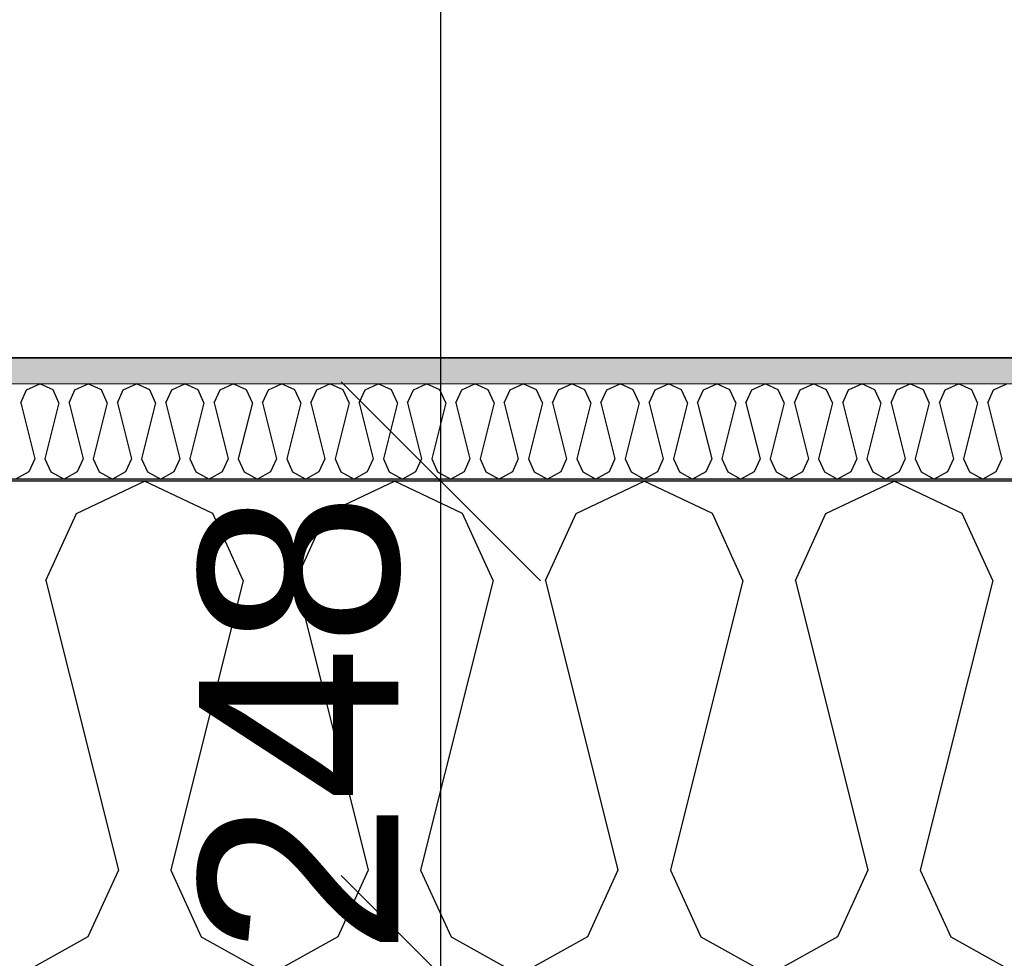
# Model space of a CAD drawing. Header units: millimetres. Extents: x -150 to 340931, y -1115 to 365939.
# Tile 256 of 256: x 314699 to 315194, y 345146 to 345618. Entities that reach past the tile are written whole.
import ezdxf
from ezdxf.enums import TextEntityAlignment as Align

# ---------------------------------------------------------------- set-up
doc = ezdxf.new("R2010")
doc.units = ezdxf.units.MM
doc.header["$LTSCALE"] = 0.5
doc.header["$MEASUREMENT"] = 0
doc.linetypes.add('Over snittplan', pattern=[260, 150, -50, 10, -50])
doc.linetypes.add('PLINE', pattern=[0])
for name, color, linetype in [('232- Ikke-bærende yttervegger (Skravur)(Nye konstruksjoner)', 7, 'Continuous'), ('232- Ikke-bærende yttervegger(Nye konstruksjoner)', 7, 'Continuous'), ('257- Systemhimlinger (Skravur)(Nye konstruksjoner)', 7, 'Continuous'), ('257- Systemhimlinger(Nye konstruksjoner)', 7, 'Continuous'), ('842-M___1_50 Målsetting bygning', 7, 'Continuous'), ('842-M___1_50 Målsetting bygning(Nye konstruksjoner)', 7, 'Continuous'), ('862- M___Nettoareal(Nye konstruksjoner)', 7, 'Continuous'), ('862- M___Nettoareal(Polylinje)(Nye konstruksjoner)', 7, 'Continuous'), ('862- M___Nettoareal(Tekst)(Nye konstruksjoner)', 7, 'Continuous')]:
    doc.layers.add(name, color=color, linetype=linetype)
doc.layers.add('236- Innvendig kledning og overflate(Nye konstruksjoner)', color=7, linetype='Continuous', lineweight=0)
doc.styles.add('GENERATED_STYLE_1', font='txt')
doc.styles.add('GENERATED_STYLE_3', font='arial.ttf')
doc.dimstyles.new('GENERATED_STYLE__1', dxfattribs={"dimtxt": 100, "dimasz": 95, "dimexe": 0.18, "dimexo": 0.0625, "dimgap": 0, "dimtad": 1, "dimtih": 1, "dimtoh": 1, "dimdec": 0, "dimzin": 0, "dimdsep": 46, "dimtxsty": 'GENERATED_STYLE_3', "dimblk": 'ARROWHEAD_6', "dimblk1": 'ARROWHEAD_6', "dimblk2": 'ARROWHEAD_6', "dimcen": 0.09, "dimse1": 1, "dimse2": 1, "dimclrd": 256, "dimclre": 256, "dimclrt": 256, "dimadec": 1, "dimazin": 0, "dimtfac": 1, "dimtdec": 4, "dimtmove": 0, "dimatfit": 3, "dimfxl": 1, "dimtolj": 1, "dimtzin": 0, "dimarcsym": 0})
doc.dimstyles.new('GENERATED_STYLE__2', dxfattribs={"dimtxt": 100, "dimasz": 95, "dimexe": 0.18, "dimexo": 0.0625, "dimgap": 0, "dimtad": 1, "dimdec": 0, "dimzin": 0, "dimdsep": 46, "dimtxsty": 'GENERATED_STYLE_3', "dimblk": 'ARROWHEAD_6', "dimblk1": 'ARROWHEAD_6', "dimblk2": 'ARROWHEAD_6', "dimcen": 0.09, "dimse1": 1, "dimse2": 1, "dimclrd": 256, "dimclre": 256, "dimclrt": 256, "dimadec": 1, "dimazin": 0, "dimtfac": 1, "dimtdec": 4, "dimtmove": 0, "dimatfit": 3, "dimfxl": 1, "dimtolj": 1, "dimtzin": 0, "dimarcsym": 0})
doc.dimstyles.new('GENERATED_STYLE__5', dxfattribs={"dimtxt": 100, "dimasz": 47.5, "dimexe": 0.18, "dimexo": 0.0625, "dimgap": 0, "dimtad": 1, "dimtih": 1, "dimtoh": 1, "dimdec": 0, "dimzin": 0, "dimdsep": 46, "dimtxsty": 'GENERATED_STYLE_3', "dimblk": 'ARROWHEAD_6', "dimblk1": 'ARROWHEAD_6', "dimblk2": 'ARROWHEAD_6', "dimcen": 0.09, "dimse1": 1, "dimse2": 1, "dimclrd": 256, "dimclre": 256, "dimclrt": 256, "dimadec": 1, "dimazin": 0, "dimtfac": 1, "dimtdec": 4, "dimtmove": 0, "dimatfit": 3, "dimfxl": 1, "dimtolj": 1, "dimtzin": 0, "dimarcsym": 0})
doc.dimstyles.new('GENERATED_STYLE__6', dxfattribs={"dimtxt": 100, "dimasz": 47.5, "dimexe": 0.18, "dimexo": 0.0625, "dimgap": 0, "dimtad": 1, "dimdec": 0, "dimzin": 0, "dimdsep": 46, "dimtxsty": 'GENERATED_STYLE_3', "dimblk": 'ARROWHEAD_6', "dimblk1": 'ARROWHEAD_6', "dimblk2": 'ARROWHEAD_6', "dimcen": 0.09, "dimse1": 1, "dimse2": 1, "dimclrd": 256, "dimclre": 256, "dimclrt": 256, "dimadec": 1, "dimazin": 0, "dimtfac": 1, "dimtdec": 4, "dimtmove": 0, "dimatfit": 3, "dimfxl": 1, "dimtolj": 1, "dimtzin": 0, "dimarcsym": 0})

# ---------------------------------------------------------------- blocks, each defined once
blk = doc.blocks.new('Fellesrom Bygg A__6', base_point=(310448.09, 339859.71))
at = {"layer": '862- M___Nettoareal(Polylinje)(Nye konstruksjoner)', "linetype": 'PLINE', "flags": 128}
blk.add_lwpolyline([(308760.9, 343747.84), (314369.67, 343747.84), (314360.9, 345447.84), (320651.03, 345447.58), (322731.94, 342583.79), (328296.39, 346626.6), (331088.37, 342783.77), (332481.53, 343795.96), (325033.05, 354047.84), (303141.01, 354047.84), (303141.01, 351847.84), (308360.91, 351847.84), (308360.91, 352047.84), (308760.9, 352047.84)], close=True, dxfattribs=at)
at = {"layer": '862- M___Nettoareal(Tekst)(Nye konstruksjoner)', "style": 'GENERATED_STYLE_1'}
for tag, p in [('DUMMY_861', (310985.61, 340047.94)), ('ROOM_NAME', (309910.58, 340002.2)), ('DUMMY_862', (309910.58, 339859.71))]:
    blk.add_attdef(tag, text='', height=100, dxfattribs=at).set_placement(p, align=Align.TOP_LEFT)
blk = doc.blocks.new('VASK_RENHOLD__18', base_point=(315698.02, 348315.37))
at = {"layer": '862- M___Nettoareal(Polylinje)(Nye konstruksjoner)', "linetype": 'PLINE', "flags": 128}
blk.add_lwpolyline([(316890.91, 349227.84), (314484.9, 349227.84), (314484.9, 345447.84), (316890.91, 345447.84)], close=True, dxfattribs=at)
at = {"layer": '862- M___Nettoareal(Tekst)(Nye konstruksjoner)', "style": 'GENERATED_STYLE_1'}
for tag, p in [('DUMMY_861', (316209.82, 348503.61)), ('ROOM_NAME', (315186.22, 348453.79)), ('DUMMY_862', (315186.22, 348315.37))]:
    blk.add_attdef(tag, text='', height=100, dxfattribs=at).set_placement(p, align=Align.TOP_LEFT)
blk = doc.blocks.new('*X279')
at = {"layer": '232- Ikke-bærende yttervegger (Skravur)(Nye konstruksjoner)', "linetype": 'PLINE'}
for p, q in [((314699.98, 345425.2), (314702.94, 345431.71)), ((314702.94, 345431.71), (314709.57, 345434.84)), ((314716.2, 345431.71), (314709.57, 345434.84)), ((314719.16, 345425.2), (314716.2, 345431.71)), ((314724.26, 345425.2), (314727.22, 345431.71)), ((314727.22, 345431.71), (314733.85, 345434.84)), ((314740.48, 345431.71), (314733.85, 345434.84)), ((314743.44, 345425.2), (314740.48, 345431.71)), ((314748.54, 345425.2), (314751.5, 345431.71)), ((314751.5, 345431.71), (314758.13, 345434.84)), ((314764.77, 345431.71), (314758.13, 345434.84)), ((314767.72, 345425.2), (314764.77, 345431.71)), ((314772.83, 345425.2), (314775.78, 345431.71)), ((314775.78, 345431.71), (314782.42, 345434.84)), ((314789.05, 345431.71), (314782.42, 345434.84)), ((314792.01, 345425.2), (314789.05, 345431.71)), ((314797.11, 345425.2), (314800.07, 345431.71)), ((314800.07, 345431.71), (314806.7, 345434.84)), ((314813.33, 345431.71), (314806.7, 345434.84)), ((314816.29, 345425.2), (314813.33, 345431.71)), ((314821.39, 345425.2), (314824.35, 345431.71)), ((314824.35, 345431.71), (314830.98, 345434.84)), ((314837.61, 345431.71), (314830.98, 345434.84)), ((314840.57, 345425.2), (314837.61, 345431.71)), ((314845.67, 345425.2), (314848.63, 345431.71)), ((314848.63, 345431.71), (314855.26, 345434.84)), ((314861.89, 345431.71), (314855.26, 345434.84)), ((314864.85, 345425.2), (314861.89, 345431.71)), ((314869.95, 345425.2), (314872.91, 345431.71)), ((314872.91, 345431.71), (314879.54, 345434.84)), ((314886.17, 345431.71), (314879.54, 345434.84)), ((314889.13, 345425.2), (314886.17, 345431.71)), ((314894.23, 345425.2), (314897.19, 345431.71)), ((314897.19, 345431.71), (314903.82, 345434.84)), ((314910.45, 345431.71), (314903.82, 345434.84)), ((314913.41, 345425.2), (314910.45, 345431.71)), ((314918.51, 345425.2), (314921.47, 345431.71)), ((314921.47, 345431.71), (314928.1, 345434.84)), ((314934.73, 345431.71), (314928.1, 345434.84)), ((314937.69, 345425.2), (314934.73, 345431.71)), ((314942.79, 345425.2), (314945.75, 345431.71)), ((314945.75, 345431.71), (314952.38, 345434.84)), ((314959.02, 345431.71), (314952.38, 345434.84)), ((314961.97, 345425.2), (314959.02, 345431.71)), ((314967.08, 345425.2), (314970.04, 345431.71)), ((314970.04, 345431.71), (314976.67, 345434.84)), ((314983.3, 345431.71), (314976.67, 345434.84)), ((314986.26, 345425.2), (314983.3, 345431.71)), ((314991.36, 345425.2), (314994.32, 345431.71)), ((314994.32, 345431.71), (315000.95, 345434.84)), ((315007.58, 345431.71), (315000.95, 345434.84)), ((315010.54, 345425.2), (315007.58, 345431.71)), ((315015.64, 345425.2), (315018.6, 345431.71)), ((315018.6, 345431.71), (315025.23, 345434.84)), ((315031.86, 345431.71), (315025.23, 345434.84)), ((315034.82, 345425.2), (315031.86, 345431.71)), ((315039.92, 345425.2), (315042.88, 345431.71)), ((315042.88, 345431.71), (315049.51, 345434.84)), ((315056.14, 345431.71), (315049.51, 345434.84)), ((315059.1, 345425.2), (315056.14, 345431.71)), ((315064.2, 345425.2), (315067.16, 345431.71)), ((315067.16, 345431.71), (315073.79, 345434.84)), ((315080.42, 345431.71), (315073.79, 345434.84)), ((315083.38, 345425.2), (315080.42, 345431.71)), ((315088.48, 345425.2), (315091.44, 345431.71)), ((315091.44, 345431.71), (315098.07, 345434.84)), ((315104.7, 345431.71), (315098.07, 345434.84)), ((315107.66, 345425.2), (315104.7, 345431.71)), ((315112.76, 345425.2), (315115.72, 345431.71)), ((315115.72, 345431.71), (315122.35, 345434.84)), ((315128.98, 345431.71), (315122.35, 345434.84)), ((315131.94, 345425.2), (315128.98, 345431.71)), ((315137.05, 345425.2), (315140, 345431.71)), ((315140, 345431.71), (315146.64, 345434.84)), ((315153.27, 345431.71), (315146.64, 345434.84)), ((315156.22, 345425.2), (315153.27, 345431.71)), ((315161.33, 345425.2), (315164.29, 345431.71)), ((315164.29, 345431.71), (315170.92, 345434.84)), ((315177.55, 345431.71), (315170.92, 345434.84)), ((315180.51, 345425.2), (315177.55, 345431.71)), ((315185.61, 345425.2), (315188.57, 345431.71)), ((315188.57, 345431.71), (315195.2, 345434.84)), ((314699.98, 345425.2), (314707.02, 345397.05)), ((314719.16, 345425.2), (314712.12, 345397.05)), ((314724.26, 345425.2), (314731.3, 345397.05)), ((314743.44, 345425.2), (314736.4, 345397.05)), ((314748.54, 345425.2), (314755.58, 345397.05)), ((314767.72, 345425.2), (314760.69, 345397.05)), ((314772.83, 345425.2), (314779.87, 345397.05)), ((314792.01, 345425.2), (314784.97, 345397.05)), ((314797.11, 345425.2), (314804.15, 345397.05)), ((314816.29, 345425.2), (314809.25, 345397.05)), ((314821.39, 345425.2), (314828.43, 345397.05)), ((314840.57, 345425.2), (314833.53, 345397.05)), ((314845.67, 345425.2), (314852.71, 345397.05)), ((314864.85, 345425.2), (314857.81, 345397.05)), ((314869.95, 345425.2), (314876.99, 345397.05)), ((314889.13, 345425.2), (314882.09, 345397.05)), ((314894.23, 345425.2), (314901.27, 345397.05)), ((314913.41, 345425.2), (314906.37, 345397.05)), ((314918.51, 345425.2), (314925.55, 345397.05)), ((314937.69, 345425.2), (314930.65, 345397.05)), ((314942.79, 345425.2), (314949.83, 345397.05)), ((314961.97, 345425.2), (314954.94, 345397.05)), ((314967.08, 345425.2), (314974.12, 345397.05)), ((314986.26, 345425.2), (314979.22, 345397.05)), ((314991.36, 345425.2), (314998.4, 345397.05)), ((315010.54, 345425.2), (315003.5, 345397.05)), ((315015.64, 345425.2), (315022.68, 345397.05)), ((315034.82, 345425.2), (315027.78, 345397.05)), ((315039.92, 345425.2), (315046.96, 345397.05)), ((315059.1, 345425.2), (315052.06, 345397.05)), ((315064.2, 345425.2), (315071.24, 345397.05)), ((315083.38, 345425.2), (315076.34, 345397.05)), ((315088.48, 345425.2), (315095.52, 345397.05)), ((315107.66, 345425.2), (315100.62, 345397.05)), ((315112.76, 345425.2), (315119.8, 345397.05)), ((315131.94, 345425.2), (315124.9, 345397.05)), ((315137.05, 345425.2), (315144.08, 345397.05)), ((315156.22, 345425.2), (315149.19, 345397.05)), ((315161.33, 345425.2), (315168.37, 345397.05)), ((315180.51, 345425.2), (315173.47, 345397.05)), ((315185.61, 345425.2), (315192.65, 345397.05)), ((314707.02, 345397.05), (314704.06, 345390.54)), ((314712.12, 345397.05), (314715.08, 345390.54)), ((314731.3, 345397.05), (314728.34, 345390.54)), ((314736.4, 345397.05), (314739.36, 345390.54)), ((314755.58, 345397.05), (314752.62, 345390.54)), ((314760.69, 345397.05), (314763.64, 345390.54)), ((314779.87, 345397.05), (314776.91, 345390.54)), ((314784.97, 345397.05), (314787.93, 345390.54)), ((314804.15, 345397.05), (314801.19, 345390.54)), ((314809.25, 345397.05), (314812.21, 345390.54)), ((314828.43, 345397.05), (314825.47, 345390.54)), ((314833.53, 345397.05), (314836.49, 345390.54)), ((314852.71, 345397.05), (314849.75, 345390.54)), ((314857.81, 345397.05), (314860.77, 345390.54)), ((314876.99, 345397.05), (314874.03, 345390.54)), ((314882.09, 345397.05), (314885.05, 345390.54)), ((314901.27, 345397.05), (314898.31, 345390.54)), ((314906.37, 345397.05), (314909.33, 345390.54)), ((314925.55, 345397.05), (314922.59, 345390.54)), ((314930.65, 345397.05), (314933.61, 345390.54)), ((314949.83, 345397.05), (314946.88, 345390.54)), ((314954.94, 345397.05), (314957.89, 345390.54)), ((314974.12, 345397.05), (314971.16, 345390.54)), ((314979.22, 345397.05), (314982.18, 345390.54)), ((314998.4, 345397.05), (314995.44, 345390.54)), ((315003.5, 345397.05), (315006.46, 345390.54)), ((315022.68, 345397.05), (315019.72, 345390.54)), ((315027.78, 345397.05), (315030.74, 345390.54)), ((315046.96, 345397.05), (315044, 345390.54)), ((315052.06, 345397.05), (315055.02, 345390.54)), ((315071.24, 345397.05), (315068.28, 345390.54)), ((315076.34, 345397.05), (315079.3, 345390.54)), ((315095.52, 345397.05), (315092.56, 345390.54)), ((315100.62, 345397.05), (315103.58, 345390.54)), ((315119.8, 345397.05), (315116.84, 345390.54)), ((315124.9, 345397.05), (315127.86, 345390.54)), ((315144.08, 345397.05), (315141.13, 345390.54)), ((315149.19, 345397.05), (315152.14, 345390.54)), ((315168.37, 345397.05), (315165.41, 345390.54)), ((315173.47, 345397.05), (315176.43, 345390.54)), ((315192.65, 345397.05), (315189.69, 345390.54)), ((314704.06, 345390.54), (314697.43, 345386.84)), ((314715.08, 345390.54), (314721.71, 345386.84)), ((314728.34, 345390.54), (314721.71, 345386.84)), ((314739.36, 345390.54), (314745.99, 345386.84)), ((314752.62, 345390.54), (314745.99, 345386.84)), ((314763.64, 345390.54), (314770.28, 345386.84)), ((314776.91, 345390.54), (314770.28, 345386.84)), ((314787.93, 345390.54), (314794.56, 345386.84)), ((314801.19, 345390.54), (314794.56, 345386.84)), ((314812.21, 345390.54), (314818.84, 345386.84)), ((314825.47, 345390.54), (314818.84, 345386.84)), ((314836.49, 345390.54), (314843.12, 345386.84)), ((314849.75, 345390.54), (314843.12, 345386.84)), ((314860.77, 345390.54), (314867.4, 345386.84)), ((314874.03, 345390.54), (314867.4, 345386.84)), ((314885.05, 345390.54), (314891.68, 345386.84)), ((314898.31, 345390.54), (314891.68, 345386.84)), ((314909.33, 345390.54), (314915.96, 345386.84)), ((314922.59, 345390.54), (314915.96, 345386.84)), ((314933.61, 345390.54), (314940.24, 345386.84)), ((314946.88, 345390.54), (314940.24, 345386.84)), ((314957.89, 345390.54), (314964.53, 345386.84)), ((314971.16, 345390.54), (314964.53, 345386.84)), ((314982.18, 345390.54), (314988.81, 345386.84)), ((314995.44, 345390.54), (314988.81, 345386.84)), ((315006.46, 345390.54), (315013.09, 345386.84)), ((315019.72, 345390.54), (315013.09, 345386.84)), ((315030.74, 345390.54), (315037.37, 345386.84)), ((315044, 345390.54), (315037.37, 345386.84)), ((315055.02, 345390.54), (315061.65, 345386.84)), ((315068.28, 345390.54), (315061.65, 345386.84)), ((315079.3, 345390.54), (315085.93, 345386.84)), ((315092.56, 345390.54), (315085.93, 345386.84)), ((315103.58, 345390.54), (315110.21, 345386.84)), ((315116.84, 345390.54), (315110.21, 345386.84)), ((315127.86, 345390.54), (315134.49, 345386.84)), ((315141.13, 345390.54), (315134.49, 345386.84)), ((315152.14, 345390.54), (315158.78, 345386.84)), ((315165.41, 345390.54), (315158.78, 345386.84)), ((315176.43, 345390.54), (315183.06, 345386.84)), ((315189.69, 345390.54), (315183.06, 345386.84))]:
    blk.add_line(p, q, dxfattribs=at)
blk = doc.blocks.new('*X282')
at = {"layer": '232- Ikke-bærende yttervegger (Skravur)(Nye konstruksjoner)', "linetype": 'PLINE'}
for p, q in [((314727.92, 345369.63), (314762.18, 345385.84)), ((314796.44, 345369.63), (314762.18, 345385.84)), ((314853.37, 345369.63), (314887.63, 345385.84)), ((314921.89, 345369.63), (314887.63, 345385.84)), ((314978.83, 345369.63), (315013.09, 345385.84)), ((315047.35, 345369.63), (315013.09, 345385.84)), ((315104.28, 345369.63), (315138.54, 345385.84)), ((315172.8, 345369.63), (315138.54, 345385.84)), ((314712.63, 345336.04), (314727.92, 345369.63)), ((314811.73, 345336.04), (314796.44, 345369.63)), ((314838.09, 345336.04), (314853.37, 345369.63)), ((314937.18, 345336.04), (314921.89, 345369.63)), ((314963.54, 345336.04), (314978.83, 345369.63)), ((315062.64, 345336.04), (315047.35, 345369.63)), ((315088.99, 345336.04), (315104.28, 345369.63)), ((315188.09, 345336.04), (315172.8, 345369.63)), ((314712.63, 345336.04), (314749, 345190.56)), ((314811.73, 345336.04), (314775.36, 345190.56)), ((314838.09, 345336.04), (314874.46, 345190.56)), ((314937.18, 345336.04), (314900.81, 345190.56)), ((314963.54, 345336.04), (314999.91, 345190.56)), ((315062.64, 345336.04), (315026.27, 345190.56)), ((315088.99, 345336.04), (315125.36, 345190.56)), ((315188.09, 345336.04), (315151.72, 345190.56)), ((314749, 345190.56), (314733.71, 345156.96)), ((314775.36, 345190.56), (314790.65, 345156.96)), ((314874.46, 345190.56), (314859.17, 345156.96)), ((314900.81, 345190.56), (314916.1, 345156.96)), ((314999.91, 345190.56), (314984.62, 345156.96)), ((315026.27, 345190.56), (315041.55, 345156.96)), ((315125.36, 345190.56), (315110.07, 345156.96)), ((315151.72, 345190.56), (315167.01, 345156.96)), ((314733.71, 345156.96), (314699.45, 345137.84)), ((314790.65, 345156.96), (314824.91, 345137.84)), ((314859.17, 345156.96), (314824.91, 345137.84)), ((314916.1, 345156.96), (314950.36, 345137.84)), ((314984.62, 345156.96), (314950.36, 345137.84)), ((315041.55, 345156.96), (315075.81, 345137.84)), ((315110.07, 345156.96), (315075.81, 345137.84)), ((315167.01, 345156.96), (315201.27, 345137.84))]:
    blk.add_line(p, q, dxfattribs=at)
blk = doc.blocks.new('*D774')
at = {"layer": '842-M___1_50 Målsetting bygning(Nye konstruksjoner)', "linetype": 'PLINE'}
for p, q in [((276294.53, 363585.13), (276294.53, 363772.63)), ((335668.85, 363585.13), (335668.85, 363772.63)), ((276344.53, 363728.88), (276244.53, 363628.88)), ((335618.85, 363628.88), (335718.85, 363728.88)), ((276219.53, 363678.88), (276294.53, 363678.88)), ((276294.53, 363678.88), (335668.85, 363678.88)), ((335668.85, 363678.88), (335743.85, 363678.88))]:
    blk.add_line(p, q, dxfattribs=at)
at = {"layer": '842-M___1_50 Målsetting bygning(Nye konstruksjoner)', "insert": (305771.96, 363698.88), "char_height": 100, "attachment_point": 7, "style": 'GENERATED_STYLE_3'}
blk.add_mtext('\\A1;{\\pql;\\fArial|b0|i0|c0|p0;\\W1.000000;59\xa0374}', dxfattribs=at)
blk = doc.blocks.new('ARROWHEAD_6')
at = {"linetype": 'Continuous'}
for p, q in [((-0.5, -0.5), (0.5, 0.5)), ((0, 0), (-1, 0))]:
    blk.add_line(p, q, dxfattribs=at)
blk = doc.blocks.new('*D948')
at = {"layer": '842-M___1_50 Målsetting bygning', "linetype": 'PLINE'}
for p, q in [((314860.96, 345435.84), (314960.96, 345335.84)), ((315004.71, 345385.84), (314817.21, 345385.84)), ((314910.96, 345137.84), (314910.96, 345385.84)), ((314860.96, 345187.84), (314960.96, 345087.84)), ((315004.71, 345137.84), (314817.21, 345137.84)), ((314910.96, 345062.84), (314910.96, 345137.84))]:
    blk.add_line(p, q, dxfattribs=at)
at = {"layer": '842-M___1_50 Målsetting bygning', "insert": (314890.96, 345147.44), "char_height": 100, "attachment_point": 7, "rotation": 90, "style": 'GENERATED_STYLE_3'}
blk.add_mtext('\\A1;{\\pql;\\fArial|b0|i0|c0|p0;\\W1.000000;248}', dxfattribs=at)
blk = doc.blocks.new('*D949')
at = {"layer": '842-M___1_50 Målsetting bygning', "linetype": 'PLINE'}
for p, q in [((314860.96, 348180.84), (314960.96, 348080.84)), ((315004.71, 348130.84), (314817.21, 348130.84)), ((314910.96, 345385.84), (314910.96, 348130.84)), ((314860.96, 345435.84), (314960.96, 345335.84)), ((315004.71, 345385.84), (314817.21, 345385.84))]:
    blk.add_line(p, q, dxfattribs=at)
at = {"layer": '842-M___1_50 Målsetting bygning', "insert": (314890.96, 346586.75), "char_height": 100, "attachment_point": 7, "rotation": 90, "style": 'GENERATED_STYLE_3'}
blk.add_mtext('\\A1;{\\pql;\\fArial|b0|i0|c0|p0;\\W1.000000;2\xa0745}', dxfattribs=at)
blk = doc.blocks.new('*D1663')
at = {"layer": '257- Systemhimlinger(Nye konstruksjoner)', "linetype": 'PLINE'}
for p, q in [((314484.9, 346699.48), (314484.9, 346793.23)), ((314787.9, 346699.48), (314787.9, 346793.23)), ((314509.9, 346771.35), (314459.9, 346721.35)), ((314812.9, 346771.35), (314762.9, 346721.35)), ((314447.4, 346746.35), (314484.9, 346746.35)), ((314484.9, 346746.35), (314787.9, 346746.35))]:
    blk.add_line(p, q, dxfattribs=at)
at = {"layer": '257- Systemhimlinger(Nye konstruksjoner)', "insert": (314522, 346766.35), "char_height": 100, "attachment_point": 7, "style": 'GENERATED_STYLE_3'}
blk.add_mtext('\\A1;{\\pql;\\fArial|b0|i0|c0|p0;\\W1.000000;303}', dxfattribs=at)
blk = doc.blocks.new('*D1668')
at = {"layer": '257- Systemhimlinger(Nye konstruksjoner)', "linetype": 'PLINE'}
for p, q in [((315896.73, 345872.84), (315946.73, 345822.84)), ((315968.6, 345847.84), (315874.85, 345847.84)), ((315921.73, 345447.84), (315921.73, 345847.84)), ((315896.73, 345472.84), (315946.73, 345422.84)), ((315968.6, 345447.84), (315874.85, 345447.84)), ((315921.73, 345410.34), (315921.73, 345447.84))]:
    blk.add_line(p, q, dxfattribs=at)
at = {"layer": '257- Systemhimlinger(Nye konstruksjoner)', "insert": (315901.73, 345533.44), "char_height": 100, "attachment_point": 7, "rotation": 90, "style": 'GENERATED_STYLE_3'}
blk.add_mtext('\\A1;{\\pql;\\fArial|b0|i0|c0|p0;\\W1.000000;400}', dxfattribs=at)

msp = doc.modelspace()

# ---------------------------------------------------------------- hatches: boundary and pattern name
at = {"layer": '232- Ikke-bærende yttervegger (Skravur)(Nye konstruksjoner)', "linetype": 'Continuous'}
h = msp.add_hatch(dxfattribs=at)
h.set_pattern_fill('Prikker_tett', color=256, style=0, pattern_type=2)
h.set_pattern_definition([(0, (0, 0), (0, 43.30127), [0, -25]), (0, (12.5, 21.65), (0, 43.30127), [0, -25])])
h.paths.add_polyline_path([(314373.91, 345434.84), (317810.77, 345434.84), (317810.77, 345447.84), (314373.91, 345447.84)])
msp.add_hatch(color=256, dxfattribs=at).paths.add_polyline_path([(314422.91, 345386.84), (314422.91, 345385.84), (317810.77, 345385.84), (317810.77, 345386.84)])

# ---------------------------------------------------------------- linework, layer by layer
at = {"layer": '232- Ikke-bærende yttervegger(Nye konstruksjoner)', "linetype": 'PLINE'}
for p, q in [((317810.77, 345386.84), (314422.91, 345386.84)), ((317810.77, 345385.84), (314670.91, 345385.84))]:
    msp.add_line(p, q, dxfattribs=at)
at = {"layer": '232- Ikke-bærende yttervegger(Nye konstruksjoner)', "linetype": 'Over snittplan', "flags": 128}
msp.add_lwpolyline([(320651.16, 345447.84), (314373.91, 345447.84)], dxfattribs=at)
at = {"layer": '236- Innvendig kledning og overflate(Nye konstruksjoner)', "linetype": 'PLINE'}
msp.add_line((317810.77, 345434.84), (314421.91, 345434.84), dxfattribs=at)
at = {"layer": '236- Innvendig kledning og overflate(Nye konstruksjoner)', "linetype": 'PLINE', "flags": 128}
msp.add_lwpolyline([(317810.77, 345447.84), (314373.91, 345447.84)], dxfattribs=at)
at = {"layer": '257- Systemhimlinger (Skravur)(Nye konstruksjoner)', "linetype": 'PLINE', "flags": 128}
msp.add_lwpolyline([(314484.9, 349227.84), (316890.91, 349227.84), (316890.91, 345447.84), (314484.9, 345447.84)], close=True, dxfattribs=at)

# ---------------------------------------------------------------- block references
at = {"layer": '232- Ikke-bærende yttervegger(Nye konstruksjoner)'}
for name in ['*X279', '*X282']:
    msp.add_blockref(name, (0, 0), dxfattribs=at)
at = {"layer": '862- M___Nettoareal(Nye konstruksjoner)', "linetype": 'Continuous'}
for name, p in [('Fellesrom Bygg A__6', (310448.09, 339859.71)), ('VASK_RENHOLD__18', (315698.02, 348315.37))]:
    msp.add_blockref(name, p, dxfattribs=at)

# ---------------------------------------------------------------- dimensions: what is measured, and where the dimension line sits
at = {"layer": '257- Systemhimlinger(Nye konstruksjoner)', "linetype": 'Continuous'}
dim = msp.add_linear_dim(base=(314787.9, 346746.35), p1=(314484.9, 345447.84), p2=(314787.9, 345847.84), dimstyle='GENERATED_STYLE__5', dxfattribs=at)
dim.commit()
dim.dimension.update_dxf_attribs({"geometry": '*D1663', "text_midpoint": (314636.15, 346816.35), "dimtype": 160})
dim = msp.add_linear_dim(base=(315921.73, 345847.84), p1=(316890.91, 345447.84), p2=(314244.21, 345847.84), angle=90, dimstyle='GENERATED_STYLE__6', dxfattribs=at)
dim.commit()
dim.dimension.update_dxf_attribs({"geometry": '*D1668', "text_midpoint": (315851.73, 345647.59), "dimtype": 160, "text_rotation": 90})
at = {"layer": '842-M___1_50 Målsetting bygning', "linetype": 'Continuous'}
for base, p1, p2, picture, middle in [((314910.96, 348130.84), (317521.24, 345385.84), (314484.9, 348130.84), '*D949', (314840.96, 346758.29)), ((314910.96, 345385.84), (317582.06, 345137.84), (317521.24, 345385.84), '*D948', (314840.96, 345261.59))]:
    dim = msp.add_linear_dim(base=base, p1=p1, p2=p2, angle=90, dimstyle='GENERATED_STYLE__2', dxfattribs=at)
    dim.commit()
    dim.dimension.update_dxf_attribs({"geometry": picture, "text_midpoint": middle, "dimtype": 160, "text_rotation": 90})
at = {"layer": '842-M___1_50 Målsetting bygning(Nye konstruksjoner)', "linetype": 'Continuous'}
dim = msp.add_linear_dim(base=(335668.85, 363678.88), p1=(276294.53, 358685.24), p2=(335668.85, 339845.07), dimstyle='GENERATED_STYLE__1', dxfattribs=at)
dim.commit()
dim.dimension.update_dxf_attribs({"geometry": '*D774', "text_midpoint": (305981.55, 363748.88), "dimtype": 160})

doc.saveas('drawing.dxf')
